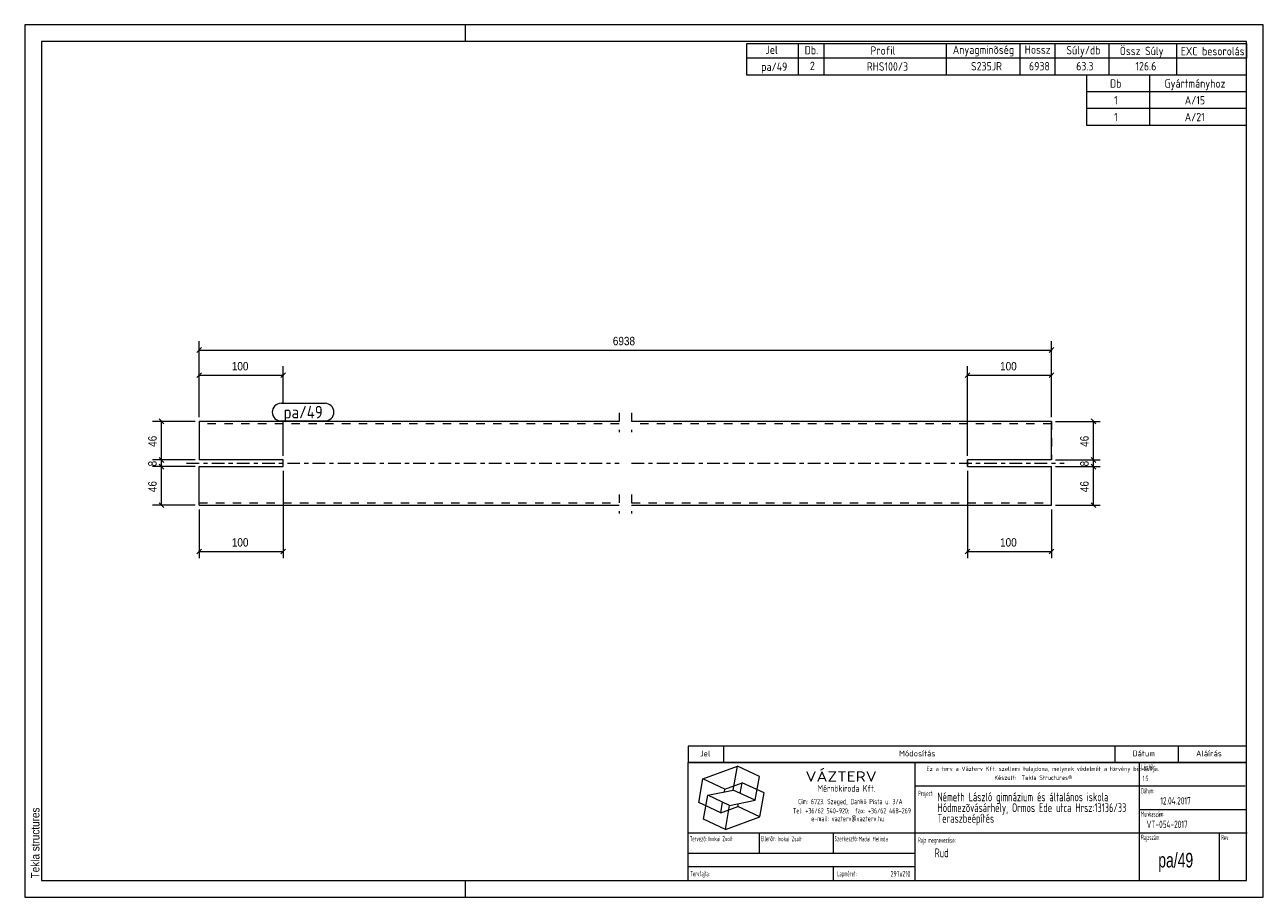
# Model space of a CAD drawing. Header units: millimetres. Extents: x 1 to 296, y 1 to 209.
import ezdxf

# ---------------------------------------------------------------- set-up
doc = ezdxf.new("R2010")
doc.units = ezdxf.units.MM
for name, pattern in [('XKITLINE00', [0]), ('XKITLINE02', [4, 2, -2]), ('XKITLINE03', [6, 3, -1, 1, -1])]:
    doc.linetypes.add(name, pattern=pattern)
for name, color, linetype, lineweight in [('Bemassung', 1, 'Continuous', 0), ('Teil', 7, 'Continuous', 0), ('Text', 5, 'Continuous', 0), ('Ueberschrift', 7, 'Continuous', 0), ('Zeichnungsrahmen', 3, 'Continuous', 0)]:
    doc.layers.add(name, color=color, linetype=linetype, lineweight=lineweight)
doc.styles.add('ARIAL', font='ARIAL.TTF')
doc.styles.add('ISOCPEUR', font='ISOCPEUR.TTF')
doc.styles.add('ISOCPEUR_BOLD', font='ARIAL.TTF')
doc.styles.add('ISOCPUER', font='ARIAL.TTF')

msp = doc.modelspace()

# ---------------------------------------------------------------- linework, layer by layer
at = {"layer": 'Bemassung', "linetype": 'XKITLINE00', "lineweight": 0}
for p, q in [((42.55, 115.45), (42.55, 133.6)), ((245.55, 115.45), (245.55, 133.6)), ((43.12, 132.02), (41.98, 130.88)), ((42.55, 131.45), (245.55, 131.45)), ((246.12, 132.02), (244.98, 130.88)), ((42.55, 115.45), (42.55, 127.6)), ((62.55, 118.75), (62.55, 127.6)), ((225.55, 106.25), (225.55, 127.6)), ((245.55, 115.45), (245.55, 127.6)), ((43.12, 126.02), (41.98, 124.88)), ((42.55, 125.45), (62.55, 125.45)), ((63.12, 126.02), (61.98, 124.88)), ((226.12, 126.02), (224.98, 124.88)), ((225.55, 125.45), (245.55, 125.45)), ((246.12, 126.02), (244.98, 124.88)), ((41.55, 114.45), (31.4, 114.45)), ((32.98, 115.02), (34.12, 113.88)), ((33.55, 105.25), (33.55, 114.45)), ((62.55, 106.25), (62.55, 114.55)), ((246.55, 114.45), (257.15, 114.45)), ((254.98, 115.02), (256.12, 113.88)), ((255.55, 105.25), (255.55, 114.45)), ((41.55, 105.25), (31.4, 105.25)), ((41.55, 103.65), (31.4, 103.65)), ((41.55, 105.25), (32.8, 105.25)), ((41.55, 103.65), (32.8, 103.65)), ((32.98, 105.82), (34.12, 104.68)), ((32.98, 105.82), (34.12, 104.68)), ((32.98, 104.22), (34.12, 103.08)), ((32.98, 104.22), (34.12, 103.08)), ((33.55, 103.65), (33.55, 105.25)), ((33.55, 94.45), (33.55, 103.65)), ((246.55, 105.25), (257.15, 105.25)), ((246.55, 105.25), (252, 105.25)), ((246.55, 103.65), (252, 103.65)), ((246.55, 103.65), (257.15, 103.65)), ((254.8, 105.25), (257.15, 105.25)), ((254.8, 103.65), (257.15, 103.65)), ((254.98, 105.82), (256.12, 104.68)), ((254.98, 105.82), (256.12, 104.68)), ((254.98, 104.22), (256.12, 103.08)), ((254.98, 104.22), (256.12, 103.08)), ((255.55, 103.65), (255.55, 105.25)), ((255.55, 94.45), (255.55, 103.65)), ((62.55, 102.65), (62.55, 81.85)), ((225.55, 102.65), (225.55, 81.85)), ((41.55, 94.45), (31.4, 94.45)), ((32.98, 95.02), (34.12, 93.88)), ((246.55, 94.45), (257.15, 94.45)), ((254.98, 95.02), (256.12, 93.88)), ((42.55, 93.45), (42.55, 81.85)), ((245.55, 93.45), (245.55, 81.85)), ((43.12, 84.02), (41.98, 82.88)), ((42.55, 83.45), (62.55, 83.45)), ((63.12, 84.02), (61.98, 82.88)), ((226.12, 84.02), (224.98, 82.88)), ((225.55, 83.45), (245.55, 83.45)), ((246.12, 84.02), (244.98, 82.88))]:
    msp.add_line(p, q, dxfattribs=at)
at = {"layer": 'Bemassung'}
for p in [(42.55, 131.45), (245.55, 131.45), (42.55, 125.45), (62.55, 125.45), (225.55, 125.45), (245.55, 125.45), (33.55, 114.45), (255.55, 114.45), (33.55, 105.25), (33.55, 105.25), (33.55, 103.65), (33.55, 103.65), (255.55, 105.25), (255.55, 105.25), (255.55, 103.65), (255.55, 103.65), (33.55, 94.45), (255.55, 94.45), (42.55, 83.45), (62.55, 83.45), (225.55, 83.45), (245.55, 83.45)]:
    msp.add_point(p, dxfattribs=at)
at = {"layer": 'Teil', "linetype": 'XKITLINE02', "lineweight": 0}
for p, q in [((142.55, 116.45), (142.55, 111.85)), ((145.55, 116.45), (145.55, 111.85)), ((42.55, 114.45), (42.55, 105.25)), ((142.55, 113.85), (42.55, 113.85)), ((245.55, 113.85), (145.55, 113.85)), ((245.55, 114.45), (245.55, 105.25)), ((62.55, 103.65), (62.55, 105.25)), ((225.55, 105.25), (225.55, 103.65)), ((245.55, 94.45), (245.55, 103.65)), ((42.55, 95.05), (142.55, 95.05)), ((142.55, 97.05), (142.55, 92.45)), ((145.55, 97.05), (145.55, 92.45)), ((145.55, 95.05), (245.55, 95.05))]:
    msp.add_line(p, q, dxfattribs=at)
at = {"layer": 'Teil', "linetype": 'XKITLINE00', "lineweight": 0}
for p, q in [((142.55, 114.45), (42.55, 114.45)), ((42.55, 114.45), (42.55, 105.25)), ((245.55, 114.45), (145.55, 114.45)), ((245.55, 105.25), (245.55, 114.45)), ((62.55, 105.25), (42.55, 105.25)), ((42.55, 94.45), (42.55, 103.65)), ((42.55, 103.65), (62.55, 103.65)), ((62.55, 103.65), (62.55, 105.25)), ((245.55, 105.25), (225.55, 105.25)), ((225.55, 103.65), (225.55, 105.25)), ((225.55, 103.65), (245.55, 103.65)), ((245.55, 94.45), (245.55, 103.65)), ((42.55, 94.45), (142.55, 94.45)), ((145.55, 94.45), (245.55, 94.45))]:
    msp.add_line(p, q, dxfattribs=at)
at = {"layer": 'Teil', "linetype": 'XKITLINE03', "lineweight": 0}
for p, q in [((39.55, 104.45), (142.55, 104.45)), ((145.55, 104.45), (248.55, 104.45))]:
    msp.add_line(p, q, dxfattribs=at)
at = {"layer": 'Text', "linetype": 'XKITLINE00', "lineweight": 0}
for p, q in [((62.05, 118.75), (72.53, 118.75)), ((62.05, 114.55), (72.53, 114.55))]:
    msp.add_line(p, q, dxfattribs=at)
for centre, start, end in [((62.05, 116.65), 90, 270), ((72.53, 116.65), 270, 90)]:
    msp.add_arc(centre, 2.1, start, end, dxfattribs=at)
at = {"layer": 'Ueberschrift', "linetype": 'XKITLINE00', "lineweight": 0}
for p, q in [((173, 204.54), (292, 204.54)), ((173, 201.04), (173, 204.54)), ((185.3, 201.04), (185.3, 204.54)), ((191.44, 201.04), (191.44, 204.54)), ((220.54, 201.04), (220.54, 204.54)), ((238.09, 201.05), (238.09, 204.55)), ((246.43, 201.04), (246.43, 204.54)), ((259.28, 201.04), (259.28, 204.54)), ((275.4, 201.02), (275.4, 204.52)), ((292, 204.54), (292, 201.04)), ((292, 201.04), (173, 201.04)), ((173, 197), (173, 201)), ((185.3, 197), (185.3, 201)), ((191.44, 197), (191.44, 201)), ((220.54, 197), (220.54, 201)), ((238.09, 197), (238.09, 201)), ((246.43, 197), (246.43, 201)), ((259.28, 197), (259.28, 201)), ((275.41, 197), (275.41, 201)), ((292, 197), (173, 197)), ((254, 193), (254, 197)), ((269, 193), (269, 197)), ((292, 193), (254, 193)), ((254, 189), (254, 193)), ((269, 189), (269, 193)), ((292, 189), (254, 189)), ((254, 185), (254, 189)), ((269, 185), (269, 189)), ((292, 185), (254, 185)), ((159, 37.07), (292, 37.07)), ((159, 37), (159, 33.14)), ((167.4, 37), (167.4, 33.14)), ((260.64, 37.07), (260.64, 33.21)), ((275.76, 37.07), (275.76, 33.21)), ((159, 33.22), (292, 33.22)), ((159, 33.14), (292, 33.14)), ((159, 5), (159, 33.14)), ((213.11, 5), (213.11, 33.14)), ((266.49, 5), (266.49, 33.14)), ((162.55, 29.24), (170.77, 32.23)), ((169.77, 26.55), (170.77, 32.23)), ((176, 29.79), (170.77, 32.23)), ((175, 24.11), (176, 29.79)), ((161.54, 23.55), (162.55, 29.24)), ((167.78, 26.8), (162.55, 29.24)), ((167.66, 26.12), (167.78, 26.8)), ((167.78, 26.8), (171.89, 28.3)), ((171.44, 25.76), (171.89, 28.3)), ((177.12, 25.86), (171.89, 28.3)), ((213.11, 27.54), (291.69, 27.54)), ((162.67, 19.62), (163.67, 25.3)), ((163.67, 25.3), (169.77, 26.55)), ((168.9, 22.86), (163.67, 25.3)), ((166.78, 21.11), (167.22, 23.65)), ((168.9, 22.86), (175, 24.11)), ((175, 24.11), (169.77, 26.55)), ((176.12, 20.17), (177.12, 25.86)), ((166.78, 21.11), (161.54, 23.55)), ((166.78, 21.11), (170.89, 22.61)), ((167.9, 17.18), (168.9, 22.86)), ((170.89, 22.61), (171.01, 23.29)), ((176.12, 20.17), (170.89, 22.61)), ((266.49, 21.94), (292, 21.94)), ((167.9, 17.18), (162.67, 19.62)), ((167.9, 17.18), (176.12, 20.17)), ((159, 16.34), (292.21, 16.34)), ((175.99, 11.48), (175.99, 16.39)), ((193.55, 16.39), (193.55, 11.49)), ((285.52, 16.28), (285.52, 5)), ((159.07, 11.49), (213.14, 11.49)), ((159.04, 8.34), (213.11, 8.34)), ((193.55, 8.31), (193.55, 5.13))]:
    msp.add_line(p, q, dxfattribs=at)
at = {"layer": 'Zeichnungsrahmen', "linetype": 'XKITLINE00', "lineweight": 0}
for p, q in [((296, 209), (1, 209)), ((1, 209), (1, 1)), ((106, 205), (106, 209)), ((296, 1), (296, 209)), ((292, 205), (5, 205)), ((5, 205), (5, 5)), ((292, 5), (292, 205)), ((5, 5), (292, 5)), ((106, 1), (106, 5)), ((1, 1), (296, 1))]:
    msp.add_line(p, q, dxfattribs=at)

# ---------------------------------------------------------------- texts
at = {"layer": 'Bemassung', "style": 'ISOCPUER', "width": 0.85}
for s, p in [('6938', (141.08, 132.6)), ('100', (50.32, 126.6)), ('100', (233.32, 126.6)), ('100', (50.32, 84.6)), ('100', (233.32, 84.6))]:
    msp.add_text(s, height=2, dxfattribs=at).set_placement(p)
for s, p in [('46', (32.4, 108.37)), ('46', (254.4, 108.37)), ('8', (32.4, 103.71)), ('8', (254.4, 103.71)), ('46', (32.4, 97.57)), ('46', (254.4, 97.57))]:
    msp.add_text(s, height=2, rotation=90.0002, dxfattribs=at).set_placement(p)
at = {"layer": 'Text', "style": 'ISOCPEUR', "width": 0.85}
msp.add_text('pa/49', height=3, dxfattribs=at).set_placement((62.65, 115.15))
at = {"layer": 'Ueberschrift'}
for s, height, style, width, p in [('Jel', 2, 'ISOCPEUR', 0.85, (177.44, 202.04)), ('Db.', 2, 'ISOCPEUR', 0.85, (186.78, 201.95)), ('Profil', 2, 'ISOCPEUR', 0.85, (202.44, 201.86)), ('Anyagminõség', 2, 'ISOCPEUR', 0.85, (222.06, 202.04)), ('Hossz', 2, 'ISOCPEUR', 0.85, (239.18, 202.08)), ('Súly/db', 2, 'ISOCPEUR', 0.85, (249.11, 201.94)), ('Össz Súly', 2, 'ISOCPEUR', 0.85, (261.83, 201.76)), ('EXC besorolás', 2, 'ISOCPEUR', 0.85, (276.36, 201.71)), ('pa/49', 2, 'ISOCPEUR', 0.85, (176.42, 198)), ('2', 2, 'ISOCPEUR', 0.85, (188.02, 198.19)), ('RHS100/3', 2, 'ISOCPEUR', 0.85, (201.57, 198.05)), ('S235JR', 2, 'ISOCPEUR', 0.85, (226.39, 198.11)), ('6938', 2, 'ISOCPEUR', 0.85, (240.2, 198.11)), ('63.3', 2, 'ISOCPEUR', 0.85, (251.44, 198.12)), ('126.6', 2, 'ISOCPEUR', 0.85, (265.56, 198.12)), ('Db', 2, 'ISOCPEUR', 0.85, (259.5, 194)), ('Gyártmányhoz', 2, 'ISOCPEUR', 0.85, (272.5, 194)), ('1', 2, 'ISOCPEUR', 0.85, (260.48, 190)), ('A/15', 2, 'ISOCPEUR', 0.85, (277.31, 190)), ('1', 2, 'ISOCPEUR', 0.85, (260.48, 186)), ('A/21', 2, 'ISOCPEUR', 0.85, (277.31, 186)), ('Jel', 1.4, 'ISOCPEUR', 0.85, (161.84, 34.58)), ('Módosítás', 1.4, 'ISOCPEUR', 0.85, (209.25, 34.58)), ('Dátum', 1.4, 'ISOCPEUR', 0.85, (264.86, 34.58)), ('Aláírás', 1.4, 'ISOCPEUR', 0.85, (280, 34.58)), ('Lépték:', 1.26, 'ISOCPEUR', 0.51, (266.96, 31.43)), ('VÁZTERV', 2.45, 'ISOCPEUR', 1.19, (186.96, 28.56)), ('Ez a terv a Vázterv Kft. szellemi tulajdona, melynek védelmét a törvény biztosítja.', 1.05, 'ISOCPEUR', 0.838832, (215.8, 31.11)), ('Készült:  Tekla Structures®', 1.05, 'ISOCPEUR', 0.838832, (231.96, 28.98)), ('1:5', 1.26, 'ISOCPEUR', 0.595, (267.27, 28.7)), ('Mérnökiroda Kft.', 1.61, 'ISOCPEUR', 0.68, (189.86, 26.15)), ('Dátum:', 1.26, 'ISOCPEUR', 0.51, (266.91, 25.76)), ('Cím: 6723. Szeged, Dankó Pista u. 3/A', 1.26, 'ISOCPEUR', 0.68, (185.24, 23.18)), ('Project:', 1.26, 'ISOCPEUR', 0.51, (213.81, 25.12)), ('Németh László gimnázium és általános iskola', 2.1, 'ISOCPEUR', 0.595, (218.39, 23.87)), ('Hódmezõvásárhely, Ormos Ede utca Hrsz:13136/33', 2.1, 'ISOCPEUR', 0.595, (218.4, 21.31)), ('12.04.2017', 1.75, 'ISOCPEUR', 0.595, (271.48, 23.11)), ('Tel: +36/62 540-920;  fax: +36/62 468-269', 1.26, 'ISOCPEUR', 0.68, (183.98, 20.99)), ('Teraszbeépítés', 2.1, 'ISOCPEUR', 0.595, (218.4, 18.75)), ('Munkaszám:', 1.26, 'ISOCPEUR', 0.51, (266.87, 20.23)), ('e-mail: vazterv@vazterv.hu', 1.26, 'ISOCPEUR', 0.68, (188.32, 19.12)), ('VT-054-2017', 1.75, 'ISOCPEUR', 0.595, (268.23, 17.51)), ('Tervezõ:', 1.26, 'ISOCPEUR', 0.51, (159.4, 14.32)), ('Inokai Zsolt', 1.12, 'ISOCPEUR', 0.595, (163.85, 14.37)), ('Ellenõr:', 1.26, 'ISOCPEUR', 0.51, (176.35, 14.35)), ('Inokai Zsolt', 1.12, 'ISOCPEUR', 0.595, (180.32, 14.35)), ('Szerkesztõ:', 1.26, 'ISOCPEUR', 0.51, (193.9, 14.32)), ('Madai Melinda', 1.12, 'ISOCPEUR', 0.595, (199.65, 14.33)), ('Rajz megnevezése:', 1.26, 'ISOCPEUR', 0.51, (213.8, 13.98)), ('Rajzszám:', 1.26, 'ISOCPEUR', 0.51, (266.92, 14.65)), ('Rev:', 1.26, 'ISOCPEUR', 0.51, (285.98, 14.62)), ('Rud', 2.1, 'ISOCPEUR', 0.595, (217.73, 10.54)), ('pa/49', 3.5, 'ISOCPEUR_BOLD', 0.68, (271, 8.1)), ('Tervfajta:', 1.26, 'ISOCPEUR', 0.51, (159.53, 5.99)), ('Lapméret:', 1.26, 'ISOCPEUR', 0.51, (194.51, 5.99)), ('297x210', 1.4, 'ISOCPEUR', 0.595, (207.25, 5.89))]:
    msp.add_text(s, height=height, dxfattribs=dict(at, style=style, width=width)).set_placement(p)
at = {"layer": 'Zeichnungsrahmen', "style": 'ARIAL', "width": 0.85}
msp.add_text('Tekla structures', height=2, rotation=90, dxfattribs=at).set_placement((4.5, 5.5))

doc.saveas('drawing.dxf')
